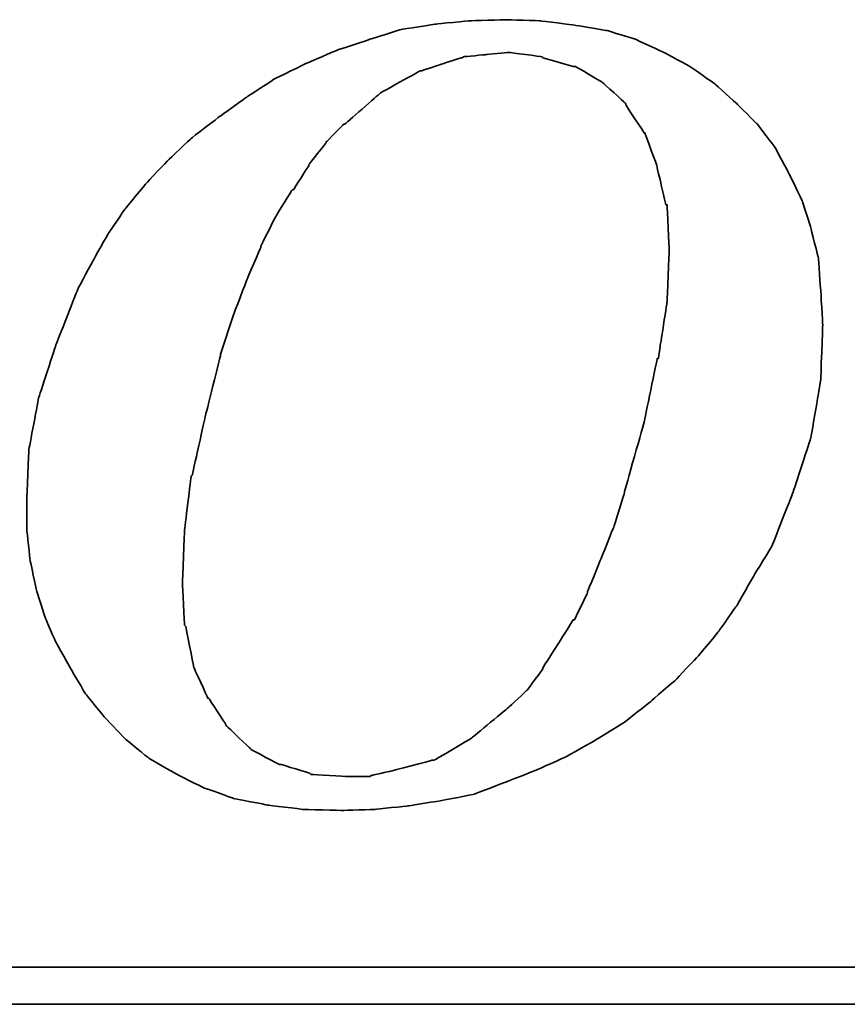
# Model space of a CAD drawing. Header units: millimetres. Extents: x 914 to 1151, y -29 to 47.
# Tile 43 of 49: x 1092.72 to 1094.36, y -8.87 to -6.91. Entities that reach past the tile are written whole.
import ezdxf

# ---------------------------------------------------------------- set-up
doc = ezdxf.new("R2010")
doc.units = ezdxf.units.MM
doc.header["$LTSCALE"] = 0.15
doc.layers.add('DIM', color=4, linetype='CONTINUOUS')
doc.layers.add('layer 1', color=7, linetype='CONTINUOUS')

# ---------------------------------------------------------------- blocks, each defined once
blk = doc.blocks.new('TBI MOTION logo(完整正式版)')
at = {"layer": 'layer 1', "color": 22, "lineweight": 35}
for points, knots in [([(35.79625, -6.98375), (35.79625, -6.98375), (36.23125, -7.43875), (36.23125, -7.43875), (36.23125, -7.43875), (36.23125, -7.43875), (36.75625, -7.87125), (36.75625, -7.87125), (36.75625, -7.87125), (36.75625, -7.87125), (37.33125, -8.20375), (37.33125, -8.20375), (37.33125, -8.20375), (37.33125, -8.20375), (37.95625, -8.51875), (37.95625, -8.51875), (37.95625, -8.51875), (37.95625, -8.51875), (38.62625, -8.75875), (38.62625, -8.75875), (38.62625, -8.75875), (38.62625, -8.75875), (39.37125, -8.90375), (39.37125, -8.90375), (39.37125, -8.90375), (39.37125, -8.90375), (40.14125, -8.99875), (40.14125, -8.99875), (40.14125, -8.99875), (40.14125, -8.99875), (41.02625, -9.02375), (41.02625, -9.02375), (41.02625, -9.02375), (41.02625, -9.02375), (41.74625, -8.99875), (41.74625, -8.99875), (41.74625, -8.99875), (41.74625, -8.99875), (42.46625, -8.92375), (42.46625, -8.92375), (42.46625, -8.92375), (42.46625, -8.92375), (43.21125, -8.80625), (43.21125, -8.80625), (43.21125, -8.80625), (43.21125, -8.80625), (43.93125, -8.66375), (43.93125, -8.66375), (43.93125, -8.66375), (43.93125, -8.66375), (44.62625, -8.39875), (44.62625, -8.39875), (44.62625, -8.39875), (44.62625, -8.39875), (45.29625, -8.13375), (45.29625, -8.13375), (45.29625, -8.13375), (45.29625, -8.13375), (45.94625, -7.84375), (45.94625, -7.84375), (45.94625, -7.84375), (45.94625, -7.84375), (46.61625, -7.46375), (46.61625, -7.46375), (46.61625, -7.46375), (46.61625, -7.46375), (47.24125, -7.07875), (47.24125, -7.07875), (47.24125, -7.07875), (47.24125, -7.07875), (47.81625, -6.62375), (47.81625, -6.62375), (47.81625, -6.62375), (47.81625, -6.62375), (48.36875, -6.14375), (48.36875, -6.14375), (48.36875, -6.14375), (48.36875, -6.14375), (48.84625, -5.64125), (48.84625, -5.64125), (48.84625, -5.64125), (48.84625, -5.64125), (49.32625, -5.06375), (49.32625, -5.06375), (49.32625, -5.06375), (49.32625, -5.06375), (49.71125, -4.51374), (49.71125, -4.51374), (49.71125, -4.51374), (49.71125, -4.51374), (50.09625, -3.83874), (50.09625, -3.83874), (50.09625, -3.83874), (50.09625, -3.83874), (50.48125, -3.21374), (50.48125, -3.21374), (50.48125, -3.21374), (50.48125, -3.21374), (50.96125, -1.99125), (50.96125, -1.99125), (50.96125, -1.99125), (50.96125, -1.99125), (51.34375, -0.81875), (51.34375, -0.81875), (51.34375, -0.81875), (51.34375, -0.81875), (51.56125, 0.45624), (51.56125, 0.45624), (51.56125, 0.45624), (51.56125, 0.45624), (51.60625, 1.67624), (51.60625, 1.67624), (51.60625, 1.67624), (51.60625, 1.67624), (51.56125, 2.44625), (51.56125, 2.44625), (51.56125, 2.44625), (51.56125, 2.44625), (51.51125, 3.14125), (51.51125, 3.14125), (51.51125, 3.14125), (51.51125, 3.14125), (51.34375, 3.81125), (51.34375, 3.81125), (51.34375, 3.81125), (51.34375, 3.81125), (51.15125, 4.41125), (51.15125, 4.41125), (51.15125, 4.41125), (51.15125, 4.41125), (50.86125, 5.01125), (50.86125, 5.01125), (50.86125, 5.01125), (50.86125, 5.01125), (50.55125, 5.58875), (50.55125, 5.58875), (50.55125, 5.58875), (50.55125, 5.58875), (50.16625, 6.09125), (50.16625, 6.09125), (50.16625, 6.09125), (50.16625, 6.09125), (49.71125, 6.54875), (49.71125, 6.54875), (49.71125, 6.54875), (49.71125, 6.54875), (49.23125, 6.98125), (49.23125, 6.98125), (49.23125, 6.98125), (49.23125, 6.98125), (48.67875, 7.36625), (48.67875, 7.36625), (48.67875, 7.36625), (48.67875, 7.36625), (48.10375, 7.67625), (48.10375, 7.67625), (48.10375, 7.67625), (48.10375, 7.67625), (47.48125, 7.96375), (47.48125, 7.96375), (47.48125, 7.96375), (47.48125, 7.96375), (46.85625, 8.15625), (46.85625, 8.15625), (46.85625, 8.15625), (46.85625, 8.15625), (46.13625, 8.27624), (46.13625, 8.27624), (46.13625, 8.27624), (46.13625, 8.27624), (45.39125, 8.37125), (45.39125, 8.37125), (45.39125, 8.37125), (45.39125, 8.37125), (44.62625, 8.39624), (44.62625, 8.39624), (44.62625, 8.39624), (44.62625, 8.39624), (43.83625, 8.37125), (43.83625, 8.37125), (43.83625, 8.37125), (43.83625, 8.37125), (43.09125, 8.30125), (43.09125, 8.30125), (43.09125, 8.30125), (43.09125, 8.30125), (42.32125, 8.18125), (42.32125, 8.18125), (42.32125, 8.18125), (42.32125, 8.18125), (41.62875, 7.96375), (41.62875, 7.96375), (41.62875, 7.96375), (41.62875, 7.96375), (40.90625, 7.72625), (40.90625, 7.72625), (40.90625, 7.72625), (40.90625, 7.72625), (40.23624, 7.43625), (40.23624, 7.43625), (40.23624, 7.43625), (40.23624, 7.43625), (39.54124, 7.10125), (39.54124, 7.10125), (39.54124, 7.10125), (39.54124, 7.10125), (38.91625, 6.69125), (38.91625, 6.69125), (38.91625, 6.69125), (38.91625, 6.69125), (38.31625, 6.26125), (38.31625, 6.26125), (38.31625, 6.26125), (38.31625, 6.26125), (37.69125, 5.78125), (37.69125, 5.78125), (37.69125, 5.78125), (37.69125, 5.78125), (37.18625, 5.30125), (37.18625, 5.30125), (37.18625, 5.30125), (37.18625, 5.30125), (36.70625, 4.79624), (36.70625, 4.79624), (36.70625, 4.79624), (36.70625, 4.79624), (36.23125, 4.22125), (36.23125, 4.22125), (36.23125, 4.22125), (36.23125, 4.22125), (35.87124, 3.69375), (35.87124, 3.69375), (35.87124, 3.69375), (35.87124, 3.69375), (35.53125, 3.09125), (35.53125, 3.09125), (35.53125, 3.09125), (35.53125, 3.09125), (35.19875, 2.47125), (35.19875, 2.47125), (35.19875, 2.47125), (35.19875, 2.47125), (34.71625, 1.24625), (34.71625, 1.24625), (34.71625, 1.24625), (34.71625, 1.24625), (34.33125, 0.06874), (34.33125, 0.06874), (34.33125, 0.06874), (34.33125, 0.06874), (34.11625, -1.07875), (34.11625, -1.07875), (34.11625, -1.07875), (34.11625, -1.07875), (34.07125, -2.15875), (34.07125, -2.15875), (34.07125, -2.15875), (34.07125, -2.15875), (34.07125, -2.85375), (34.07125, -2.85375), (34.07125, -2.85375), (34.07125, -2.85375), (34.14125, -3.50375), (34.14125, -3.50375), (34.14125, -3.50375), (34.14125, -3.50375), (34.28625, -4.17375), (34.28625, -4.17375), (34.28625, -4.17375), (34.28625, -4.17375), (34.47625, -4.77624), (34.47625, -4.77624), (34.47625, -4.77624), (34.47625, -4.77624), (34.71625, -5.32625), (34.71625, -5.32625), (34.71625, -5.32625), (34.71625, -5.32625), (35.05375, -5.92875), (35.05375, -5.92875), (35.05375, -5.92875), (35.05375, -5.92875), (35.36375, -6.45375), (35.36375, -6.45375), (35.36375, -6.45375), (35.36375, -6.45375), (35.79625, -6.98375), (35.79625, -6.98375)], [0, 0, 0, 0, 0.01388889, 0.01388889, 0.01388889, 0.0138889, 0.02777778, 0.02777778, 0.02777778, 0.02777779, 0.04166667, 0.04166667, 0.04166667, 0.04166668, 0.05555556, 0.05555556, 0.05555556, 0.05555557, 0.06944444, 0.06944444, 0.06944444, 0.06944445, 0.08333333, 0.08333333, 0.08333333, 0.08333334, 0.09722222, 0.09722222, 0.09722222, 0.09722223, 0.11111111, 0.11111111, 0.11111111, 0.11111112, 0.125, 0.125, 0.125, 0.12500001, 0.13888889, 0.13888889, 0.13888889, 0.1388889, 0.15277778, 0.15277778, 0.15277778, 0.15277779, 0.16666667, 0.16666667, 0.16666667, 0.16666668, 0.18055556, 0.18055556, 0.18055556, 0.18055557, 0.19444444, 0.19444444, 0.19444444, 0.19444445, 0.20833333, 0.20833333, 0.20833333, 0.20833334, 0.22222222, 0.22222222, 0.22222222, 0.22222223, 0.23611111, 0.23611111, 0.23611111, 0.23611112, 0.25, 0.25, 0.25, 0.25000001, 0.26388889, 0.26388889, 0.26388889, 0.2638889, 0.27777778, 0.27777778, 0.27777778, 0.27777779, 0.29166667, 0.29166667, 0.29166667, 0.29166668, 0.30555556, 0.30555556, 0.30555556, 0.30555557, 0.31944444, 0.31944444, 0.31944444, 0.31944445, 0.33333333, 0.33333333, 0.33333333, 0.33333334, 0.34722222, 0.34722222, 0.34722222, 0.34722223, 0.36111111, 0.36111111, 0.36111111, 0.36111112, 0.375, 0.375, 0.375, 0.37500001, 0.38888889, 0.38888889, 0.38888889, 0.3888889, 0.40277778, 0.40277778, 0.40277778, 0.40277779, 0.41666667, 0.41666667, 0.41666667, 0.41666668, 0.43055556, 0.43055556, 0.43055556, 0.43055557, 0.44444444, 0.44444444, 0.44444444, 0.44444445, 0.45833333, 0.45833333, 0.45833333, 0.45833334, 0.47222222, 0.47222222, 0.47222222, 0.47222223, 0.48611111, 0.48611111, 0.48611111, 0.48611112, 0.5, 0.5, 0.5, 0.50000001, 0.51388889, 0.51388889, 0.51388889, 0.5138889, 0.52777778, 0.52777778, 0.52777778, 0.52777779, 0.54166667, 0.54166667, 0.54166667, 0.54166668, 0.55555556, 0.55555556, 0.55555556, 0.55555557, 0.56944444, 0.56944444, 0.56944444, 0.56944445, 0.58333333, 0.58333333, 0.58333333, 0.58333334, 0.59722222, 0.59722222, 0.59722222, 0.59722223, 0.61111111, 0.61111111, 0.61111111, 0.61111112, 0.625, 0.625, 0.625, 0.62500001, 0.63888889, 0.63888889, 0.63888889, 0.6388889, 0.65277778, 0.65277778, 0.65277778, 0.65277779, 0.66666667, 0.66666667, 0.66666667, 0.66666668, 0.68055556, 0.68055556, 0.68055556, 0.68055557, 0.69444444, 0.69444444, 0.69444444, 0.69444445, 0.70833333, 0.70833333, 0.70833333, 0.70833334, 0.72222222, 0.72222222, 0.72222222, 0.72222223, 0.73611111, 0.73611111, 0.73611111, 0.73611112, 0.75, 0.75, 0.75, 0.75000001, 0.76388889, 0.76388889, 0.76388889, 0.7638889, 0.77777778, 0.77777778, 0.77777778, 0.77777779, 0.79166667, 0.79166667, 0.79166667, 0.79166668, 0.80555556, 0.80555556, 0.80555556, 0.80555557, 0.81944444, 0.81944444, 0.81944444, 0.81944445, 0.83333333, 0.83333333, 0.83333333, 0.83333334, 0.84722222, 0.84722222, 0.84722222, 0.84722223, 0.86111111, 0.86111111, 0.86111111, 0.86111112, 0.875, 0.875, 0.875, 0.87500001, 0.88888889, 0.88888889, 0.88888889, 0.8888889, 0.90277778, 0.90277778, 0.90277778, 0.90277779, 0.91666667, 0.91666667, 0.91666667, 0.91666668, 0.93055556, 0.93055556, 0.93055556, 0.93055557, 0.94444444, 0.94444444, 0.94444444, 0.94444445, 0.95833333, 0.95833333, 0.95833333, 0.95833334, 0.97222222, 0.97222222, 0.97222222, 0.97222223, 0.98611111, 0.98611111, 0.98611111, 0.98611112, 1, 1, 1, 1]), ([(38.33875, 1.03124), (38.33875, 1.03124), (38.62625, 1.89625), (38.62625, 1.89625), (38.62625, 1.89625), (38.62625, 1.89625), (38.91625, 2.66375), (38.91625, 2.66375), (38.91625, 2.66375), (38.91625, 2.66375), (39.22625, 3.38125), (39.22625, 3.38125), (39.22625, 3.38125), (39.22625, 3.38125), (39.22625, 3.40624), (39.22625, 3.40624), (39.22625, 3.40624), (39.22625, 3.40624), (39.56124, 4.07624), (39.56124, 4.07624), (39.56124, 4.07624), (39.56124, 4.07624), (39.92125, 4.65125), (39.92125, 4.65125), (39.92125, 4.65125), (39.92125, 4.65125), (39.94625, 4.65125), (39.94625, 4.65125), (39.94625, 4.65125), (39.94625, 4.65125), (40.28125, 5.17875), (40.28125, 5.17875), (40.28125, 5.17875), (40.28125, 5.17875), (40.28125, 5.20375), (40.28125, 5.20375), (40.28125, 5.20375), (40.28125, 5.20375), (40.66875, 5.68625), (40.66875, 5.68625), (40.66875, 5.68625), (40.66875, 5.68625), (40.66875, 5.70625), (40.66875, 5.70625), (40.66875, 5.70625), (40.66875, 5.70625), (41.05124, 6.09125), (41.05124, 6.09125), (41.05124, 6.09125), (41.05124, 6.09125), (41.07625, 6.09125), (41.07625, 6.09125), (41.07625, 6.09125), (41.07625, 6.09125), (41.84125, 6.76625), (41.84125, 6.76625), (41.84125, 6.76625), (41.84125, 6.76625), (41.86625, 6.78625), (41.86625, 6.78625), (41.86625, 6.78625), (41.86625, 6.78625), (42.73125, 7.26624), (42.73125, 7.26624), (42.73125, 7.26624), (42.73125, 7.26624), (42.75625, 7.26624), (42.75625, 7.26624), (42.75625, 7.26624), (42.75625, 7.26624), (43.18625, 7.41125), (43.18625, 7.41125), (43.18625, 7.41125), (43.18625, 7.41125), (43.64125, 7.55625), (43.64125, 7.55625), (43.64125, 7.55625), (43.64125, 7.55625), (43.66625, 7.55625), (43.66625, 7.55625), (43.66625, 7.55625), (43.66625, 7.55625), (43.69125, 7.58124), (43.69125, 7.58124), (43.69125, 7.58124), (43.69125, 7.58124), (44.19125, 7.62625), (44.19125, 7.62625), (44.19125, 7.62625), (44.19125, 7.62625), (44.67125, 7.67625), (44.67125, 7.67625), (44.67125, 7.67625), (44.67125, 7.67625), (44.69625, 7.67625), (44.69625, 7.67625), (44.69625, 7.67625), (44.69625, 7.67625), (45.41875, 7.58124), (45.41875, 7.58124), (45.41875, 7.58124), (45.41875, 7.58124), (45.44125, 7.55625), (45.44125, 7.55625), (45.44125, 7.55625), (45.44125, 7.55625), (46.11125, 7.36625), (46.11125, 7.36625), (46.11125, 7.36625), (46.11125, 7.36625), (46.13625, 7.36625), (46.13625, 7.36625), (46.13625, 7.36625), (46.13625, 7.36625), (46.15875, 7.36625), (46.15875, 7.36625), (46.15875, 7.36625), (46.15875, 7.36625), (46.73625, 7.02624), (46.73625, 7.02624), (46.73625, 7.02624), (46.73625, 7.02624), (46.76125, 7.00624), (46.76125, 7.00624), (46.76125, 7.00624), (46.76125, 7.00624), (47.24125, 6.57124), (47.24125, 6.57124), (47.24125, 6.57124), (47.24125, 6.57124), (47.26625, 6.54875), (47.26625, 6.54875), (47.26625, 6.54875), (47.26625, 6.54875), (47.26625, 6.52375), (47.26625, 6.52375), (47.26625, 6.52375), (47.26625, 6.52375), (47.67375, 5.89875), (47.67375, 5.89875), (47.67375, 5.89875), (47.67375, 5.89875), (47.69625, 5.89875), (47.69625, 5.89875), (47.69625, 5.89875), (47.69625, 5.89875), (47.69625, 5.87625), (47.69625, 5.87625), (47.69625, 5.87625), (47.69625, 5.87625), (47.96125, 5.15625), (47.96125, 5.15625), (47.96125, 5.15625), (47.96125, 5.15625), (47.96125, 5.13125), (47.96125, 5.13125), (47.96125, 5.13125), (47.96125, 5.13125), (48.15125, 4.31875), (48.15125, 4.31875), (48.15125, 4.31875), (48.15125, 4.31875), (48.17625, 4.31875), (48.17625, 4.31875), (48.17625, 4.31875), (48.17625, 4.31875), (48.17625, 4.29125), (48.17625, 4.29125), (48.17625, 4.29125), (48.17625, 4.29125), (48.22625, 3.33125), (48.22625, 3.33125), (48.22625, 3.33125), (48.22625, 3.33125), (48.22625, 3.30875), (48.22625, 3.30875), (48.22625, 3.30875), (48.22625, 3.30875), (48.17625, 2.20624), (48.17625, 2.20624), (48.17625, 2.20624), (48.17625, 2.20624), (48.17625, 2.18124), (48.17625, 2.18124), (48.17625, 2.18124), (48.17625, 2.18124), (47.98375, 0.93624), (47.98375, 0.93624), (47.98375, 0.93624), (47.98375, 0.93624), (47.96125, 0.93624), (47.96125, 0.93624), (47.96125, 0.93624), (47.96125, 0.93624), (47.67375, -0.45874), (47.67375, -0.45874), (47.67375, -0.45874), (47.67375, -0.45874), (47.24125, -1.99125), (47.24125, -1.99125), (47.24125, -1.99125), (47.24125, -1.99125), (47.24125, -2.01874), (47.24125, -2.01874), (47.24125, -2.01874), (47.24125, -2.01874), (47.00125, -2.78375), (47.00125, -2.78375), (47.00125, -2.78375), (47.00125, -2.78375), (46.71125, -3.50375), (46.71125, -3.50375), (46.71125, -3.50375), (46.71125, -3.50375), (46.42625, -4.19875), (46.42625, -4.19875), (46.42625, -4.19875), (46.42625, -4.19875), (46.42625, -4.22375), (46.42625, -4.22375), (46.42625, -4.22375), (46.42625, -4.22375), (46.13625, -4.82374), (46.13625, -4.82374), (46.13625, -4.82374), (46.13625, -4.82374), (46.11125, -4.82374), (46.11125, -4.82374), (46.11125, -4.82374), (46.11125, -4.82374), (45.77625, -5.35125), (45.77625, -5.35125), (45.77625, -5.35125), (45.77625, -5.35125), (45.44125, -5.87875), (45.44125, -5.87875), (45.44125, -5.87875), (45.44125, -5.87875), (45.44125, -5.90375), (45.44125, -5.90375), (45.44125, -5.90375), (45.44125, -5.90375), (45.10625, -6.35875), (45.10625, -6.35875), (45.10625, -6.35875), (45.10625, -6.35875), (45.08125, -6.38375), (45.08125, -6.38375), (45.08125, -6.38375), (45.08125, -6.38375), (44.69625, -6.74375), (44.69625, -6.74375), (44.69625, -6.74375), (44.69625, -6.74375), (43.88375, -7.41625), (43.88375, -7.41625), (43.88375, -7.41625), (43.88375, -7.41625), (43.85625, -7.43875), (43.85625, -7.43875), (43.85625, -7.43875), (43.85625, -7.43875), (43.04125, -7.91875), (43.04125, -7.91875), (43.04125, -7.91875), (43.04125, -7.91875), (43.01625, -7.91875), (43.01625, -7.91875), (43.01625, -7.91875), (43.01625, -7.91875), (42.99625, -7.91875), (42.99625, -7.91875), (42.99625, -7.91875), (42.99625, -7.91875), (42.08125, -8.15875), (42.08125, -8.15875), (42.08125, -8.15875), (42.08125, -8.15875), (41.65125, -8.25625), (41.65125, -8.25625), (41.65125, -8.25625), (41.65125, -8.25625), (41.62875, -8.27875), (41.62875, -8.27875), (41.62875, -8.27875), (41.62875, -8.27875), (41.60125, -8.27875), (41.60125, -8.27875), (41.60125, -8.27875), (41.60125, -8.27875), (41.12125, -8.27875), (41.12125, -8.27875), (41.12125, -8.27875), (41.12125, -8.27875), (40.35624, -8.23125), (40.35624, -8.23125), (40.35624, -8.23125), (40.35624, -8.23125), (40.33125, -8.23125), (40.33125, -8.23125), (40.33125, -8.23125), (40.33125, -8.23125), (40.30625, -8.20375), (40.30625, -8.20375), (40.30625, -8.20375), (40.30625, -8.20375), (39.68375, -8.01375), (39.68375, -8.01375), (39.68375, -8.01375), (39.68375, -8.01375), (39.66124, -8.01375), (39.66124, -8.01375), (39.66124, -8.01375), (39.66124, -8.01375), (39.63625, -8.01375), (39.63625, -8.01375), (39.63625, -8.01375), (39.63625, -8.01375), (39.01125, -7.67875), (39.01125, -7.67875), (39.01125, -7.67875), (39.01125, -7.67875), (38.98875, -7.65375), (38.98875, -7.65375), (38.98875, -7.65375), (38.98875, -7.65375), (38.48625, -7.17375), (38.48625, -7.17375), (38.48625, -7.17375), (38.48625, -7.17375), (38.45875, -7.14875), (38.45875, -7.14875), (38.45875, -7.14875), (38.45875, -7.14875), (38.45875, -7.12875), (38.45875, -7.12875), (38.45875, -7.12875), (38.45875, -7.12875), (38.07625, -6.54875), (38.07625, -6.54875), (38.07625, -6.54875), (38.07625, -6.54875), (38.05125, -6.54875), (38.05125, -6.54875), (38.05125, -6.54875), (38.05125, -6.54875), (38.05125, -6.52875), (38.05125, -6.52875), (38.05125, -6.52875), (38.05125, -6.52875), (37.74125, -5.85375), (37.74125, -5.85375), (37.74125, -5.85375), (37.74125, -5.85375), (37.74125, -5.82875), (37.74125, -5.82875), (37.74125, -5.82875), (37.74125, -5.82875), (37.57375, -4.96875), (37.57375, -4.96875), (37.57375, -4.96875), (37.57375, -4.96875), (37.54625, -4.94375), (37.54625, -4.94375), (37.54625, -4.94375), (37.54625, -4.94375), (37.50125, -4.03375), (37.50125, -4.03375), (37.50125, -4.03375), (37.50125, -4.03375), (37.50125, -4.00875), (37.50125, -4.00875), (37.50125, -4.00875), (37.50125, -4.00875), (37.54625, -2.85375), (37.54625, -2.85375), (37.54625, -2.85375), (37.54625, -2.85375), (37.69125, -1.65875), (37.69125, -1.65875), (37.69125, -1.65875), (37.69125, -1.65875), (37.71624, -1.63375), (37.71624, -1.63375), (37.71624, -1.63375), (37.71624, -1.63375), (38.00375, -0.33875), (38.00375, -0.33875), (38.00375, -0.33875), (38.00375, -0.33875), (38.33875, 1.00624), (38.33875, 1.00624), (38.33875, 1.00624), (38.33875, 1.00624), (38.33875, 1.03124), (38.33875, 1.03124)], [0, 0, 0, 0, 0.01010101, 0.01010101, 0.01010101, 0.01010102, 0.02020202, 0.02020202, 0.02020202, 0.02020203, 0.03030303, 0.03030303, 0.03030303, 0.03030304, 0.04040404, 0.04040404, 0.04040404, 0.04040405, 0.05050505, 0.05050505, 0.05050505, 0.05050506, 0.06060606, 0.06060606, 0.06060606, 0.06060607, 0.07070707, 0.07070707, 0.07070707, 0.07070708, 0.08080808, 0.08080808, 0.08080808, 0.08080809, 0.09090909, 0.09090909, 0.09090909, 0.0909091, 0.1010101, 0.1010101, 0.1010101, 0.10101011, 0.11111111, 0.11111111, 0.11111111, 0.11111112, 0.12121212, 0.12121212, 0.12121212, 0.12121213, 0.13131313, 0.13131313, 0.13131313, 0.13131314, 0.14141414, 0.14141414, 0.14141414, 0.14141415, 0.15151515, 0.15151515, 0.15151515, 0.15151516, 0.16161616, 0.16161616, 0.16161616, 0.16161617, 0.17171717, 0.17171717, 0.17171717, 0.17171718, 0.18181818, 0.18181818, 0.18181818, 0.18181819, 0.19191919, 0.19191919, 0.19191919, 0.1919192, 0.2020202, 0.2020202, 0.2020202, 0.20202021, 0.21212121, 0.21212121, 0.21212121, 0.21212122, 0.22222222, 0.22222222, 0.22222222, 0.22222223, 0.23232323, 0.23232323, 0.23232323, 0.23232324, 0.24242424, 0.24242424, 0.24242424, 0.24242425, 0.25252525, 0.25252525, 0.25252525, 0.25252526, 0.26262626, 0.26262626, 0.26262626, 0.26262627, 0.27272727, 0.27272727, 0.27272727, 0.27272728, 0.28282828, 0.28282828, 0.28282828, 0.28282829, 0.29292929, 0.29292929, 0.29292929, 0.2929293, 0.3030303, 0.3030303, 0.3030303, 0.30303031, 0.31313131, 0.31313131, 0.31313131, 0.31313132, 0.32323232, 0.32323232, 0.32323232, 0.32323233, 0.33333333, 0.33333333, 0.33333333, 0.33333334, 0.34343434, 0.34343434, 0.34343434, 0.34343435, 0.35353535, 0.35353535, 0.35353535, 0.35353536, 0.36363636, 0.36363636, 0.36363636, 0.36363637, 0.37373737, 0.37373737, 0.37373737, 0.37373738, 0.38383838, 0.38383838, 0.38383838, 0.38383839, 0.39393939, 0.39393939, 0.39393939, 0.3939394, 0.4040404, 0.4040404, 0.4040404, 0.40404041, 0.41414141, 0.41414141, 0.41414141, 0.41414142, 0.42424242, 0.42424242, 0.42424242, 0.42424243, 0.43434343, 0.43434343, 0.43434343, 0.43434344, 0.44444444, 0.44444444, 0.44444444, 0.44444445, 0.45454545, 0.45454545, 0.45454545, 0.45454546, 0.46464646, 0.46464646, 0.46464646, 0.46464647, 0.47474747, 0.47474747, 0.47474747, 0.47474748, 0.48484848, 0.48484848, 0.48484848, 0.48484849, 0.49494949, 0.49494949, 0.49494949, 0.4949495, 0.50505051, 0.50505051, 0.50505051, 0.50505052, 0.51515152, 0.51515152, 0.51515152, 0.51515153, 0.52525253, 0.52525253, 0.52525253, 0.52525254, 0.53535354, 0.53535354, 0.53535354, 0.53535355, 0.54545455, 0.54545455, 0.54545455, 0.54545456, 0.55555556, 0.55555556, 0.55555556, 0.55555557, 0.56565657, 0.56565657, 0.56565657, 0.56565658, 0.57575758, 0.57575758, 0.57575758, 0.57575759, 0.58585859, 0.58585859, 0.58585859, 0.5858586, 0.5959596, 0.5959596, 0.5959596, 0.59595961, 0.60606061, 0.60606061, 0.60606061, 0.60606062, 0.61616162, 0.61616162, 0.61616162, 0.61616163, 0.62626263, 0.62626263, 0.62626263, 0.62626264, 0.63636364, 0.63636364, 0.63636364, 0.63636365, 0.64646465, 0.64646465, 0.64646465, 0.64646466, 0.65656566, 0.65656566, 0.65656566, 0.65656567, 0.66666667, 0.66666667, 0.66666667, 0.66666668, 0.67676768, 0.67676768, 0.67676768, 0.67676769, 0.68686869, 0.68686869, 0.68686869, 0.6868687, 0.6969697, 0.6969697, 0.6969697, 0.69696971, 0.70707071, 0.70707071, 0.70707071, 0.70707072, 0.71717172, 0.71717172, 0.71717172, 0.71717173, 0.72727273, 0.72727273, 0.72727273, 0.72727274, 0.73737374, 0.73737374, 0.73737374, 0.73737375, 0.74747475, 0.74747475, 0.74747475, 0.74747476, 0.75757576, 0.75757576, 0.75757576, 0.75757577, 0.76767677, 0.76767677, 0.76767677, 0.76767678, 0.77777778, 0.77777778, 0.77777778, 0.77777779, 0.78787879, 0.78787879, 0.78787879, 0.7878788, 0.7979798, 0.7979798, 0.7979798, 0.79797981, 0.80808081, 0.80808081, 0.80808081, 0.80808082, 0.81818182, 0.81818182, 0.81818182, 0.81818183, 0.82828283, 0.82828283, 0.82828283, 0.82828284, 0.83838384, 0.83838384, 0.83838384, 0.83838385, 0.84848485, 0.84848485, 0.84848485, 0.84848486, 0.85858586, 0.85858586, 0.85858586, 0.85858587, 0.86868687, 0.86868687, 0.86868687, 0.86868688, 0.87878788, 0.87878788, 0.87878788, 0.87878789, 0.88888889, 0.88888889, 0.88888889, 0.8888889, 0.8989899, 0.8989899, 0.8989899, 0.89898991, 0.90909091, 0.90909091, 0.90909091, 0.90909092, 0.91919192, 0.91919192, 0.91919192, 0.91919193, 0.92929293, 0.92929293, 0.92929293, 0.92929294, 0.93939394, 0.93939394, 0.93939394, 0.93939395, 0.94949495, 0.94949495, 0.94949495, 0.94949496, 0.95959596, 0.95959596, 0.95959596, 0.95959597, 0.96969697, 0.96969697, 0.96969697, 0.96969698, 0.97979798, 0.97979798, 0.97979798, 0.97979799, 0.98989899, 0.98989899, 0.98989899, 0.989899, 1, 1, 1, 1]), ([(75.90875, -9.47875), (75.90875, -9.47875), (75.90875, -12.28625), (75.90875, -12.28625), (75.90875, -12.28625), (75.90875, -12.28625), (75.90875, -12.47875), (75.90875, -12.47875), (75.90875, -12.47875), (75.90875, -12.47875), (75.71625, -12.47875), (75.71625, -12.47875), (75.71625, -12.47875), (75.71625, -12.47875), (-88.32875, -12.47875), (-88.32875, -12.47875), (-88.32875, -12.47875), (-88.32875, -12.47875), (-88.32875, -13.29375), (-88.32875, -13.29375), (-88.32875, -13.29375), (-88.32875, -13.29375), (82.89125, -13.29375), (82.89125, -13.29375), (82.89125, -13.29375), (82.89125, -13.29375), (75.90875, -9.47875), (75.90875, -9.47875)], [0, 0, 0, 0, 0.14285714, 0.14285714, 0.14285714, 0.14285715, 0.28571429, 0.28571429, 0.28571429, 0.2857143, 0.42857143, 0.42857143, 0.42857143, 0.42857144, 0.57142857, 0.57142857, 0.57142857, 0.57142858, 0.71428571, 0.71428571, 0.71428571, 0.71428572, 0.85714286, 0.85714286, 0.85714286, 0.85714287, 1, 1, 1, 1])]:
    blk.add_open_spline(points, degree=3, knots=knots, dxfattribs=at)

msp = doc.modelspace()

# ---------------------------------------------------------------- block references
at = {"layer": 'DIM', "color": 0, "xscale": 0.090033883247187, "yscale": 0.090033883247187, "zscale": 0.090033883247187}
msp.add_blockref('TBI MOTION logo(完整正式版)', (1089.6644, -7.6695), dxfattribs=at)

doc.saveas('drawing.dxf')
